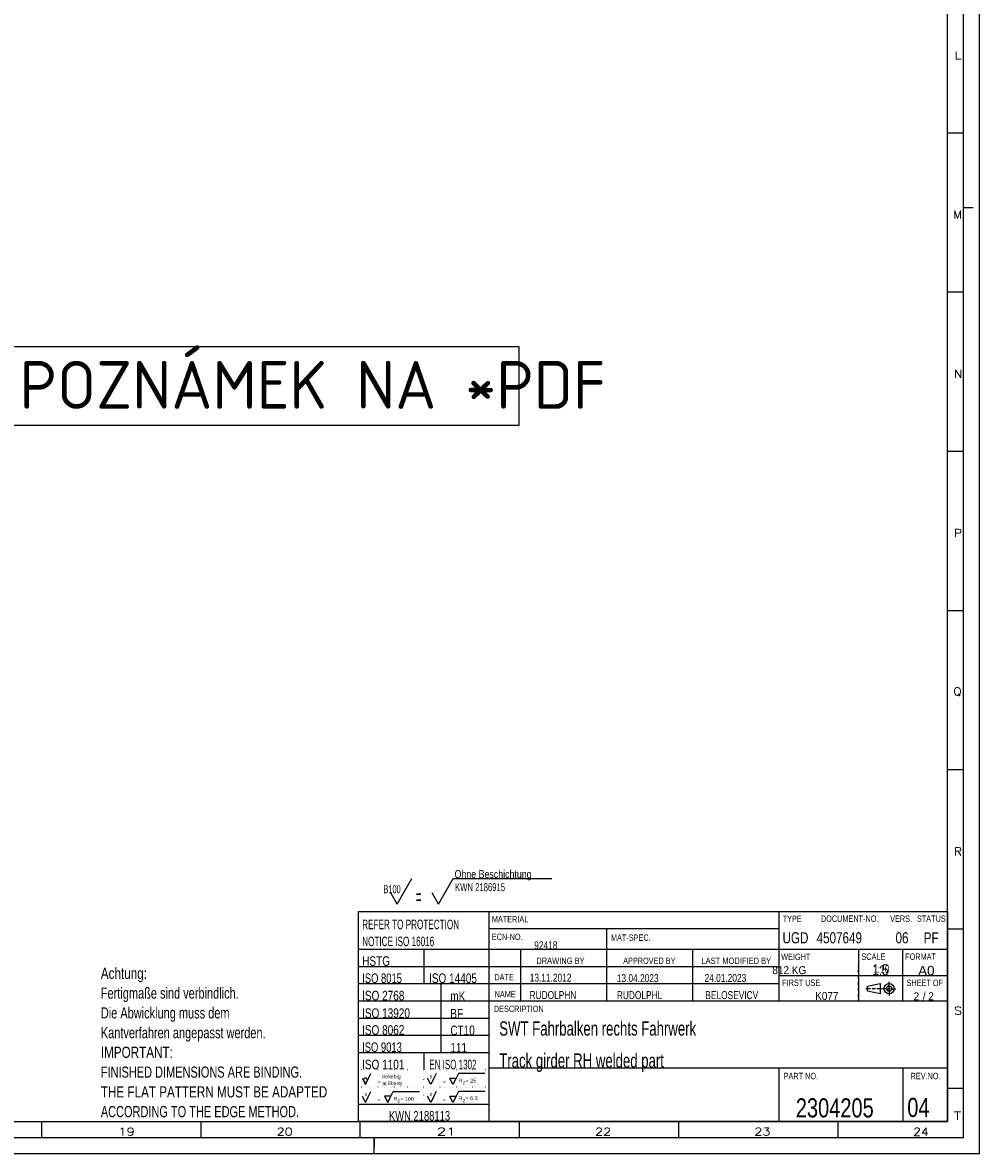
# Model space of a CAD drawing. Header units: millimetres. Extents: x 594 to 1189, y 0 to 841.
# Tile 2 of 16: x 889 to 1189, y 0 to 355. Entities that reach past the tile are written whole.
import ezdxf

# ---------------------------------------------------------------- set-up
doc = ezdxf.new("R2010")
doc.units = ezdxf.units.MM
doc.layers.add('201', color=7, linetype='Continuous')
doc.layers.add('Default', color=7, linetype='Continuous')
doc.styles.add('SEACAD_Arial', font='arial.ttf', dxfattribs={"width": 0.75})
doc.styles.add('SEACAD_simplex_shx', font='simplex.shx', dxfattribs={"width": 1.179})

msp = doc.modelspace()

# ---------------------------------------------------------------- linework, layer by layer
at = {"layer": '201', "color": 7, "linetype": 'Continuous'}
for p, q in [((1189, 0), (1189, 841)), ((1184, 5), (1184, 836)), ((1179, 10), (1179, 831)), ((1179, 320.5), (1184, 320.5)), ((1184, 297), (1187, 297)), ((1179, 270.5), (1184, 270.5)), ((1179, 220.5), (1184, 220.5)), ((1179, 170.5), (1184, 170.5)), ((1179, 120.5), (1184, 120.5)), ((1006.17, 78.29), (1010.79, 86.29)), ((1019.17, 78.29), (1023.79, 86.29)), ((1023.79, 86.29), (1054.71, 86.29)), ((1006.17, 78.29), (1004.15, 81.79)), ((1019.17, 78.29), (1017.15, 81.79)), ((994, 76), (1179, 76)), ((994, 10), (994, 76)), ((1035, 76), (1035, 10)), ((1126, 76), (1126, 47.8)), ((1179, 76), (1179, 10)), ((1126, 70.5), (1035, 70.5)), ((1072, 47.8), (1072, 70.5)), ((1179, 70.5), (1184, 70.5)), ((1035, 64), (994, 64)), ((994.51, 64), (994, 64)), ((1179, 64), (994, 64)), ((996.56, 64), (995.54, 64)), ((998.61, 64), (997.59, 64)), ((1000.66, 64), (999.64, 64)), ((1002.71, 64), (1001.69, 64)), ((1004.76, 64), (1003.74, 64)), ((1006.81, 64), (1005.79, 64)), ((1008.86, 64), (1007.84, 64)), ((1010.91, 64), (1009.89, 64)), ((1012.96, 64), (1011.94, 64)), ((1015.01, 64), (1013.99, 64)), ((1014.5, 64), (1014.5, 58.6)), ((1017.06, 64), (1016.04, 64)), ((1019.11, 64), (1018.09, 64)), ((1021.16, 64), (1020.14, 64)), ((1023.21, 64), (1022.19, 64)), ((1025.26, 64), (1024.24, 64)), ((1027.31, 64), (1026.29, 64)), ((1029.36, 64), (1028.34, 64)), ((1031.41, 64), (1030.39, 64)), ((1033.46, 64), (1032.44, 64)), ((1035, 64), (1034.49, 64)), ((1045, 47.8), (1045, 64)), ((1099, 47.8), (1099, 64)), ((1151, 64), (1151, 47.8)), ((1165, 47.8), (1165, 64)), ((994.51, 58.6), (994, 58.6)), ((1126, 58.6), (994, 58.6)), ((996.56, 58.6), (995.54, 58.6)), ((998.61, 58.6), (997.59, 58.6)), ((1000.66, 58.6), (999.64, 58.6)), ((1002.71, 58.6), (1001.69, 58.6)), ((1004.76, 58.6), (1003.74, 58.6)), ((1006.81, 58.6), (1005.79, 58.6)), ((1008.86, 58.6), (1007.84, 58.6)), ((1010.91, 58.6), (1009.89, 58.6)), ((1012.96, 58.6), (1011.94, 58.6)), ((1015.01, 58.6), (1013.99, 58.6)), ((1014.5, 58.6), (1014.5, 53.2)), ((1017.06, 58.6), (1016.04, 58.6)), ((1019.11, 58.6), (1018.09, 58.6)), ((1021.16, 58.6), (1020.14, 58.6)), ((1023.21, 58.6), (1022.19, 58.6)), ((1025.26, 58.6), (1024.24, 58.6)), ((1027.31, 58.6), (1026.29, 58.6)), ((1029.36, 58.6), (1028.34, 58.6)), ((1031.41, 58.6), (1030.39, 58.6)), ((1033.46, 58.6), (1032.44, 58.6)), ((1035, 58.6), (1034.49, 58.6)), ((1151, 58.53), (1151, 59)), ((1151, 56.67), (1151, 57.6)), ((1126, 55.9), (1179, 55.9)), ((1151, 54.8), (1151, 55.73)), ((1151, 52.93), (1151, 53.87)), ((1153.84, 52.52), (1157.84, 53.32)), ((1157.84, 53.32), (1157.84, 50.12)), ((1160.64, 52.72), (1160.64, 53.82)), ((994.51, 53.2), (994, 53.2)), ((1126, 53.2), (994, 53.2)), ((996.56, 53.2), (995.54, 53.2)), ((998.61, 53.2), (997.59, 53.2)), ((1000.66, 53.2), (999.64, 53.2)), ((1002.71, 53.2), (1001.69, 53.2)), ((1004.76, 53.2), (1003.74, 53.2)), ((1006.81, 53.2), (1005.79, 53.2)), ((1008.86, 53.2), (1007.84, 53.2)), ((1010.91, 53.2), (1009.89, 53.2)), ((1012.96, 53.2), (1011.94, 53.2)), ((1015.01, 53.2), (1013.99, 53.2)), ((1017.06, 53.2), (1016.04, 53.2)), ((1019.11, 53.2), (1018.09, 53.2)), ((1019.95, 31.6), (1019.95, 53.2)), ((1021.16, 53.2), (1020.14, 53.2)), ((1023.21, 53.2), (1022.19, 53.2)), ((1025.26, 53.2), (1024.24, 53.2)), ((1027.31, 53.2), (1026.29, 53.2)), ((1029.36, 53.2), (1028.34, 53.2)), ((1031.41, 53.2), (1030.39, 53.2)), ((1033.46, 53.2), (1032.44, 53.2)), ((1035, 53.2), (1034.49, 53.2)), ((1151, 51.07), (1151, 52)), ((1151, 49.2), (1151, 50.13)), ((1153.84, 50.92), (1153.84, 52.52)), ((1157.84, 50.12), (1153.84, 50.92)), ((1156.34, 51.72), (1155.34, 51.72)), ((1159.64, 51.72), (1158.54, 51.72)), ((1160.14, 51.72), (1161.14, 51.72)), ((1160.64, 51.22), (1160.64, 52.22)), ((1160.64, 50.72), (1160.64, 49.62)), ((1161.64, 51.72), (1162.74, 51.72)), ((1179, 47.8), (994, 47.8)), ((1151, 47.8), (1151, 48.27)), ((1035, 42.4), (994, 42.4)), ((1035, 37), (994, 37)), ((1035, 31.6), (994, 31.6)), ((1014.5, 31.6), (1014.5, 26.2)), ((995.04, 26.2), (995.01, 26.2)), ((996.06, 26.2), (996.04, 26.2)), ((996.2, 21.63), (997.95, 25.13)), ((997.09, 26.2), (997.06, 26.2)), ((998.11, 26.2), (998.09, 26.2)), ((999.14, 26.2), (999.11, 26.2)), ((1000.16, 26.2), (1000.14, 26.2)), ((1001.19, 26.2), (1001.16, 26.2)), ((1002.21, 26.2), (1002.19, 26.2)), ((1003.24, 26.2), (1003.21, 26.2)), ((1004.26, 26.2), (1004.24, 26.2)), ((1005.29, 26.2), (1005.26, 26.2)), ((1006.31, 26.2), (1006.29, 26.2)), ((1007.34, 26.2), (1007.31, 26.2)), ((1008.36, 26.2), (1008.34, 26.2)), ((1009.39, 26.2), (1009.36, 26.2)), ((1010.41, 26.2), (1010.39, 26.2)), ((1011.44, 26.2), (1011.41, 26.2)), ((1012.46, 26.2), (1012.44, 26.2)), ((1013.49, 26.2), (1013.46, 26.2)), ((1014.51, 26.2), (1014.49, 26.2)), ((1014.5, 25.2), (1014.5, 25.23)), ((1015.54, 26.2), (1015.51, 26.2)), ((1016.56, 26.2), (1016.54, 26.2)), ((1017.59, 26.2), (1017.56, 26.2)), ((1018.45, 25.13), (1017.7, 23.62)), ((1018.61, 26.2), (1018.59, 26.2)), ((1019.64, 26.2), (1019.61, 26.2)), ((1020.66, 26.2), (1020.64, 26.2)), ((1021.69, 26.2), (1021.66, 26.2)), ((1022.71, 26.2), (1022.69, 26.2)), ((1023.74, 26.2), (1023.71, 26.2)), ((1025.45, 25.13), (1024.7, 23.62)), ((1024.76, 26.2), (1024.74, 26.2)), ((1033.7, 25.13), (1025.45, 25.13)), ((1025.79, 26.2), (1025.76, 26.2)), ((1026.81, 26.2), (1026.79, 26.2)), ((1027.84, 26.2), (1027.81, 26.2)), ((1028.86, 26.2), (1028.84, 26.2)), ((1029.89, 26.2), (1029.86, 26.2)), ((1030.91, 26.2), (1030.89, 26.2)), ((1031.94, 26.2), (1031.91, 26.2)), ((1032.96, 26.2), (1032.94, 26.2)), ((1033.99, 26.2), (1033.96, 26.2)), ((1035, 26.2), (1034.99, 26.2)), ((1151, 26.8), (1035, 26.8)), ((1035, 26.8), (1035, 26.28)), ((1035, 25.23), (1035, 24.18)), ((1126, 26.8), (1126, 10)), ((1179, 26.8), (1151, 26.8)), ((1165, 26.8), (1165, 10)), ((995.2, 23.62), (996.2, 21.63)), ((1014.5, 24.22), (1014.5, 24.25)), ((1014.5, 23.24), (1014.5, 23.27)), ((1014.5, 22.26), (1014.5, 22.29)), ((1016.7, 21.63), (1015.7, 23.62)), ((1017.7, 23.62), (1016.7, 21.63)), ((1023.7, 21.63), (1022.7, 23.62)), ((1022.7, 23.62), (1024.7, 23.62)), ((1024.7, 23.62), (1023.7, 21.63)), ((1035, 23.12), (1035, 22.07)), ((995.04, 20.8), (995.01, 20.8)), ((995.2, 17.93), (996.2, 15.93)), ((996.06, 20.8), (996.04, 20.8)), ((996.2, 15.93), (997.2, 17.93)), ((997.09, 20.8), (997.06, 20.8)), ((997.2, 17.93), (997.95, 19.43)), ((998.11, 20.8), (998.09, 20.8)), ((999.14, 20.8), (999.11, 20.8)), ((1000.16, 20.8), (1000.14, 20.8)), ((1001.19, 20.8), (1001.16, 20.8)), ((1002.21, 20.8), (1002.19, 20.8)), ((1002.2, 17.93), (1003.2, 15.93)), ((1004.2, 17.93), (1002.2, 17.93)), ((1003.2, 15.93), (1004.2, 17.93)), ((1003.24, 20.8), (1003.21, 20.8)), ((1004.2, 17.93), (1004.95, 19.43)), ((1004.26, 20.8), (1004.24, 20.8)), ((1004.95, 19.43), (1013.2, 19.43)), ((1005.29, 20.8), (1005.26, 20.8)), ((1006.31, 20.8), (1006.29, 20.8)), ((1007.34, 20.8), (1007.31, 20.8)), ((1008.36, 20.8), (1008.34, 20.8)), ((1009.39, 20.8), (1009.36, 20.8)), ((1010.41, 20.8), (1010.39, 20.8)), ((1011.44, 20.8), (1011.41, 20.8)), ((1012.46, 20.8), (1012.44, 20.8)), ((1013.49, 20.8), (1013.46, 20.8)), ((1014.51, 20.8), (1014.49, 20.8)), ((1014.5, 21.28), (1014.5, 21.3)), ((1014.5, 20.3), (1014.5, 20.32)), ((1014.5, 19.31), (1014.5, 19.34)), ((1014.5, 18.33), (1014.5, 18.36)), ((1015.54, 20.8), (1015.51, 20.8)), ((1016.7, 15.93), (1015.7, 17.93)), ((1016.56, 20.8), (1016.54, 20.8)), ((1017.7, 17.93), (1016.7, 15.93)), ((1017.59, 20.8), (1017.56, 20.8)), ((1018.45, 19.43), (1017.7, 17.93)), ((1018.61, 20.8), (1018.59, 20.8)), ((1019.64, 20.8), (1019.61, 20.8)), ((1020.66, 20.8), (1020.64, 20.8)), ((1021.69, 20.8), (1021.66, 20.8)), ((1022.71, 20.8), (1022.69, 20.8)), ((1022.7, 17.93), (1024.7, 17.93)), ((1023.7, 15.93), (1022.7, 17.93)), ((1024.7, 17.93), (1023.7, 15.93)), ((1023.74, 20.8), (1023.71, 20.8)), ((1025.45, 19.43), (1024.7, 17.93)), ((1024.76, 20.8), (1024.74, 20.8)), ((1033.7, 19.43), (1025.45, 19.43)), ((1025.79, 20.8), (1025.76, 20.8)), ((1026.81, 20.8), (1026.79, 20.8)), ((1027.84, 20.8), (1027.81, 20.8)), ((1028.86, 20.8), (1028.84, 20.8)), ((1029.89, 20.8), (1029.86, 20.8)), ((1030.91, 20.8), (1030.89, 20.8)), ((1031.94, 20.8), (1031.91, 20.8)), ((1032.96, 20.8), (1032.94, 20.8)), ((1033.99, 20.8), (1033.96, 20.8)), ((1035, 20.8), (1034.99, 20.8)), ((1035, 21.02), (1035, 19.98)), ((1035, 18.93), (1035, 17.88)), ((1179, 20.5), (1184, 20.5)), ((1035, 15.4), (994, 15.4)), ((1014.5, 17.35), (1014.5, 17.38)), ((1014.5, 16.37), (1014.5, 16.4)), ((1014.5, 15.4), (1014.5, 15.41)), ((1035, 16.83), (1035, 15.78)), ((1035, 14.73), (1035, 13.68)), ((1035, 12.62), (1035, 11.58)), ((594.5, 10), (1179, 10)), ((894.5, 10), (894.5, 5)), ((944.5, 10), (944.5, 5)), ((1179, 10), (994, 10)), ((994.5, 10), (994.5, 5)), ((1035, 10.53), (1035, 10)), ((1044.5, 10), (1044.5, 5)), ((1094.5, 10), (1094.5, 5)), ((1144.5, 10), (1144.5, 5)), ((594.5, 5), (1184, 5)), ((999, 5), (999, 2)), ((999, 0), (999, 4.75)), ((594.5, 0), (1189, 0))]:
    msp.add_line(p, q, dxfattribs=at)
for radius in [1.6, 0.8]:
    msp.add_circle((1160.64, 51.72), radius, dxfattribs=at)
for start, end in [(0, 180), (180, 0)]:
    msp.add_arc((996.2, 23.01), 0.618, start, end, dxfattribs=at)
for points, knots in [([(1154.84, 51.72), (1153.84, 51.72), (1153.34, 51.72)], [0, 0, 0.666667, 1, 1]), ([(1158.34, 51.72), (1158.09, 51.72), (1156.84, 51.72)], [0, 0, 0.166685, 1, 1])]:
    msp.add_open_spline(points, degree=1, knots=knots, dxfattribs=at)
at = {"layer": 'Default', "color": 7, "linetype": 'Continuous'}
msp.add_lwpolyline([(749.59, 253.25), (749.59, 228.71), (1044.48, 228.71), (1044.48, 253.25), (749.59, 253.25)], dxfattribs=at)

# ---------------------------------------------------------------- texts
at = {"layer": '201', "attachment_point": 7}
for s, insert, char_height, width, style in [('{\\fsimplex|b0||i0||c0|p34;\\C7;\\H2.5;\\W1.292;L}', (1181.11, 343.56), 2.5, 6.5095, 'SEACAD_simplex_shx'), ('{\\fsimplex|b0||i0||c0|p34;\\C7;\\H2.5;\\W1.033;M}', (1180.83, 293.56), 2.5, 6.9812, 'SEACAD_simplex_shx'), ('{\\fsimplex|b0||i0||c0|p34;\\C7;\\H2.5;\\W1.148;N}', (1180.97, 243.56), 2.5, 7.0283, 'SEACAD_simplex_shx'), ('{\\fsimplex|b0||i0||c0|p34;\\C7;\\H2.5;\\W1.148;P}', (1180.97, 193.56), 2.5, 6.8868, 'SEACAD_simplex_shx'), ('{\\fsimplex|b0||i0||c0|p34;\\C7;\\H2.5;\\W1.088;Q}', (1180.83, 143.56), 2.5, 6.8868, 'SEACAD_simplex_shx'), ('{\\fsimplex|b0||i0||c0|p34;\\C7;\\H2.5;\\W1.148;R}', (1180.97, 93.56), 2.5, 6.8868, 'SEACAD_simplex_shx'), ('{\\fArial|b0||i0||c0|p34;\\C7;\\H2.5;\\W0.794;Ohne Beschichtung}', (1024.19, 85.69), 2.5, 30.5978, 'SEACAD_Arial'), ('{\\fArial|b0||i0||c0|p34;\\C7;\\H2.5;\\W0.664;B100}', (1001.87, 81.66), 2.5, 8.2065, 'SEACAD_Arial'), ('{\\fArial|b0||i0||c0|p34;\\C7;\\H2.5;\\W0.692;KWN 2186915}', (1024.34, 82.31), 2.5, 22.9891, 'SEACAD_Arial'), ('{\\fArial|b0||i0||c0|p34;\\C7;\\H5.;\\W0.417;=}', (1012.09, 78.06), 5, 4.0217, 'SEACAD_Arial'), ('{\\fArial|b0||i0||c0|p34;\\C7;\\H2.;\\W0.75;TYPE}', (1127.24, 72.68), 2, 7.3044, 'SEACAD_Arial'), ('{\\fArial|b0||i0||c0|p34;\\C7;\\H2.;\\W0.75;DOCUMENT-NO.}', (1139.24, 72.68), 2, 21.9565, 'SEACAD_Arial'), ('{\\fArial|b0||i0||c0|p34;\\C7;\\H2.;\\W0.75;VERS.}', (1160.98, 72.68), 2, 8.3913, 'SEACAD_Arial'), ('{\\fArial|b0||i0||c0|p34;\\C7;\\H2.;\\W0.75;STATUS}', (1169.39, 72.68), 2, 11.087, 'SEACAD_Arial'), ('{\\fArial|b0||i0||c0|p34;\\C7;\\H3.;\\W0.611;REFER TO PROTECTION}', (995.19, 70.36), 3, 49.8913, 'SEACAD_Arial'), ('{\\fArial|b0||i0||c0|p34;\\C7;\\H2.;\\W0.75;MATERIAL}', (1035.9, 72.56), 2, 14, 'SEACAD_Arial'), ('{\\fArial|b0||i0||c0|p34;\\C7;\\H3.;\\W0.611;NOTICE ISO 16016}', (995.19, 65.03), 3, 37.1739, 'SEACAD_Arial'), ('{\\fArial|b0||i0||c0|p34;\\C7;\\H2.;\\W0.75;ECN-NO.}', (1035.9, 66.96), 2, 11.7391, 'SEACAD_Arial'), ('{\\fArial|b0||i0||c0|p34;\\C7;\\H2.;\\W0.75;MAT-SPEC.}', (1073.32, 66.71), 2, 15.2174, 'SEACAD_Arial'), ('{\\fArial|b0||i0||c0|p34;\\C7;\\H3.5;\\W0.75;UGD}', (1127.18, 65.91), 3.5, 10.8044, 'SEACAD_Arial'), ('{\\fArial|b0||i0||c0|p34;\\C7;\\H3.5;\\W0.75;4507649}', (1137.87, 65.91), 3.5, 19.1739, 'SEACAD_Arial'), ('{\\fArial|b0||i0||c0|p34;\\C7;\\H3.5;\\W0.75;06}', (1162.67, 65.91), 3.5, 5.4783, 'SEACAD_Arial'), ('{\\fArial|b0||i0||c0|p34;\\C7;\\H3.5;\\W0.75;PF}', (1171.52, 65.91), 3.5, 6.2391, 'SEACAD_Arial'), ('{\\fArial|b0||i0||c0|p34;\\C7;\\H2.5;\\W0.75;92418}', (1049.22, 64.06), 2.5, 9.7826, 'SEACAD_Arial'), ('{\\fArial|b0||i0||c0|p34;\\C7;\\H3.;\\W0.75;HSTG}', (995.19, 58.86), 3, 11.6739, 'SEACAD_Arial'), ('{\\fArial|b0||i0||c0|p34;\\C7;\\H2.;\\W0.705;DRAWING BY}', (1049.85, 59.45), 2, 18.087, 'SEACAD_Arial'), ('{\\fArial|b0||i0||c0|p34;\\C7;\\H2.;\\W0.75;APPROVED BY}', (1077.15, 59.45), 2, 20, 'SEACAD_Arial'), ('{\\fArial|b0||i0||c0|p34;\\C7;\\H2.;\\W0.705;LAST MODIFIED BY}', (1101.73, 59.45), 2, 25.9131, 'SEACAD_Arial'), ('{\\fArial|b0||i0||c0|p34;\\C7;\\H2.;\\W0.75;WEIGHT}', (1126.77, 60.69), 2, 11.3478, 'SEACAD_Arial'), ('{\\fArial|b0||i0||c0|p34;\\C7;\\H2.;\\W0.75;SCALE}', (1151.96, 60.75), 2, 9.1739, 'SEACAD_Arial'), ('{\\fArial|b0||i0||c0|p34;\\C7;\\H2.;\\W0.75;FORMAT}', (1165.71, 60.75), 2, 11.7826, 'SEACAD_Arial'), ('{\\fArial|b0||i0||c0|p34;\\C7;\\H3.5;\\W0.75;Achtung:}', (913.12, 53.74), 3.5, 19.4022, 'SEACAD_Arial'), ('{\\fArial|b0||i0||c0|p34;\\C7;\\H2.5;\\W0.9;812 KG}', (1123.98, 56.25), 2.5, 11.9022, 'SEACAD_Arial'), ('{\\fArial|b0||i0||c0|p34;\\C7;\\H3.5;\\W0.75;1:5}', (1155.41, 55.86), 3.5, 6.8478, 'SEACAD_Arial'), ('{\\fArial|b0||i0||c0|p34;\\C7;\\H2.5;\\W0.75;1:10}', (1155.68, 56.57), 2.5, 6.8478, 'SEACAD_Arial'), ('{\\fArial|b0||i0||c0|p34;\\C7;\\H3.;\\W0.705;ISO 8015}', (995.19, 53.46), 3, 17.8044, 'SEACAD_Arial'), ('{\\fArial|b0||i0||c0|p34;\\C7;\\H3.;\\W0.75;ISO 14405}', (1016.19, 53.46), 3, 20.1522, 'SEACAD_Arial'), ('{\\fArial|b0||i0||c0|p34;\\C7;\\H2.;\\W0.75;DATE}', (1036.69, 54.33), 2, 7.4783, 'SEACAD_Arial'), ('{\\fArial|b0||i0||c0|p34;\\C7;\\H2.5;\\W0.75;13.11.2012}', (1047.79, 53.88), 2.5, 17.6087, 'SEACAD_Arial'), ('{\\fArial|b0||i0||c0|p34;\\C7;\\H2.5;\\W0.75;13.04.2023}', (1075.16, 53.74), 2.5, 17.6087, 'SEACAD_Arial'), ('{\\fArial|b0||i0||c0|p34;\\C7;\\H2.5;\\W0.75;24.01.2023}', (1102.69, 53.8), 2.5, 17.6087, 'SEACAD_Arial'), ('{\\fArial|b0||i0||c0|p34;\\C7;\\H2.;\\W0.75;FIRST USE}', (1127.07, 52.57), 2, 14.6087, 'SEACAD_Arial'), ('{\\fArial|b0||i0||c0|p34;\\C7;\\H2.;\\W0.75;SHEET OF}', (1166.12, 52.52), 2, 14, 'SEACAD_Arial'), ('{\\fArial|b0||i0||c0|p34;\\C7;\\H3.5;\\W0.705;Fertigmaße sind verbindlich.}', (913.12, 47.53), 3.5, 61.6304, 'SEACAD_Arial'), ('{\\fArial|b0||i0||c0|p34;\\C7;\\H3.;\\W0.75;ISO 2768 }', (995.16, 48.01), 3, 18.9783, 'SEACAD_Arial'), ('{\\fArial|b0||i0||c0|p34;\\C7;\\H3.;\\W0.75;mK}', (1022.87, 47.89), 3, 6.3913, 'SEACAD_Arial'), ('{\\fArial|b0||i0||c0|p34;\\C7;\\H2.;\\W0.75;NAME}', (1036.79, 48.97), 2, 8.0435, 'SEACAD_Arial'), ('{\\fArial|b0||i0||c0|p34;\\C7;\\H2.5;\\W0.75;RUDOLPHN}', (1047.75, 48.44), 2.5, 19.5109, 'SEACAD_Arial'), ('{\\fArial|b0||i0||c0|p34;\\C7;\\H2.5;\\W0.75;RUDOLPHL}', (1075.16, 48.41), 2.5, 18.9674, 'SEACAD_Arial'), ('{\\fArial|b0||i0||c0|p34;\\C7;\\H2.5;\\W0.75;BELOSEVICV}', (1102.95, 48.41), 2.5, 22.1739, 'SEACAD_Arial'), ('{\\fArial|b0||i0||c0|p34;\\C7;\\H2.5;\\W0.9;K077}', (1137.42, 48.14), 2.5, 8.2065, 'SEACAD_Arial'), ('{\\fArial|b0||i0||c0|p34;\\C7;\\H2.5;\\W0.9;2}', (1168.35, 48.07), 2.5, 1.9565, 'SEACAD_Arial'), ('{\\fArial|b0||i0||c0|p34;\\C7;\\H2.5;\\W0.9; / 2}', (1170.34, 48.07), 2.5, 4.8913, 'SEACAD_Arial'), ('{\\fArial|b0||i0||c0|p34;\\C7;\\H2.;\\W0.75;DESCRIPTION}', (1036.55, 44.36), 2, 19.087, 'SEACAD_Arial'), ('{\\fArial|b0||i0||c0|p34;\\C7;\\H3.5;\\W0.705;Die Abwicklung muss dem}', (913.12, 41.31), 3.5, 57.75, 'SEACAD_Arial'), ('{\\fArial|b0||i0||c0|p34;\\C7;\\H3.;\\W0.75;ISO 13920}', (995.16, 42.51), 3, 20.1522, 'SEACAD_Arial'), ('{\\fArial|b0||i0||c0|p34;\\C7;\\H3.;\\W0.75;BF}', (1022.87, 42.39), 3, 5.3478, 'SEACAD_Arial'), ('{\\fsimplex|b0||i0||c0|p34;\\C7;\\H2.5;\\W1.216;S}', (1180.97, 43.57), 2.5, 6.8056, 'SEACAD_simplex_shx'), ('{\\fArial|b0||i0||c0|p34;\\C7;\\H3.;\\W0.75;ISO 8062}', (995.16, 37.21), 3, 17.8044, 'SEACAD_Arial'), ('{\\fArial|b0||i0||c0|p34;\\C7;\\H3.;\\W0.75;CT10}', (1022.87, 37.09), 3, 10.3044, 'SEACAD_Arial'), ('{\\fArial|b0||i0||c0|p34;\\C7;\\H4.5;\\W0.658;SWT Fahrbalken rechts Fahrwerk}', (1038.23, 36.91), 4.5, 94.6957, 'SEACAD_Arial'), ('{\\fArial|b0||i0||c0|p34;\\C7;\\H3.5;\\W0.705;Kantverfahren angepasst werden.}', (913.12, 35.1), 3.5, 73.8044, 'SEACAD_Arial'), ('{\\fArial|b0||i0||c0|p34;\\C7;\\H3.5;\\W0.75;IMPORTANT:}', (913.12, 29.95), 3.5, 30.2065, 'SEACAD_Arial'), ('{\\fArial|b0||i0||c0|p34;\\C7;\\H3.;\\W0.705;ISO 9013}', (995.16, 31.81), 3, 17.8044, 'SEACAD_Arial'), ('{\\fArial|b0||i0||c0|p34;\\C7;\\H3.;\\W0.75;111}', (1022.87, 31.69), 3, 7.0435, 'SEACAD_Arial'), ('{\\fArial|b0||i0||c0|p34;\\C7;\\H3.;\\W0.75;ISO 1101}', (995.16, 26.38), 3, 17.8044, 'SEACAD_Arial'), ('{\\fArial|b0||i0||c0|p34;\\C7;\\H3.;\\W0.6;EN ISO 1302}', (1016.27, 26.38), 3, 24.7826, 'SEACAD_Arial'), ('{\\fArial|b0||i0||c0|p34;\\C7;\\H4.5;\\W0.658;Track girder RH welded part}', (1038.23, 25.54), 4.5, 78.8478, 'SEACAD_Arial'), ('{\\fArial|b0||i0||c0|p34;\\C7;\\H3.5;\\W0.705;FINISHED DIMENSIONS ARE BINDING.}', (913.12, 23.73), 3.5, 89.4783, 'SEACAD_Arial'), ('{\\fArial|b0||i0||c0|p34;\\C7;\\H2.;\\W0.75;PART NO.}', (1127.53, 23.27), 2, 13.2174, 'SEACAD_Arial'), ('{\\fArial|b0||i0||c0|p34;\\C7;\\H2.;\\W0.75;REV.NO.}', (1167.4, 23.27), 2, 11.4783, 'SEACAD_Arial'), ('{\\fArial|b0||i0||c0|p34;\\C7;\\H3.5;\\W0.75;THE FLAT PATTERN MUST BE ADAPTED }', (913.12, 17.52), 3.5, 96.4783, 'SEACAD_Arial'), ('{\\fArial|b0||i0||c0|p34;\\C7;\\H3.5;\\W0.705;ACCORDING TO THE EDGE METHOD.}', (913.12, 11.31), 3.5, 88.2609, 'SEACAD_Arial'), ('{\\fArial|b0||i0||c0|p34;\\C7;\\H6.;\\W0.75;2304205}', (1131.35, 11.21), 6, 32.8696, 'SEACAD_Arial'), ('{\\fArial|b0||i0||c0|p34;\\C7;\\H6.;\\W0.75;04}', (1166.36, 11.35), 6, 22.6426, 'SEACAD_Arial'), ('{\\fArial|b0||i0||c0|p34;\\C7;\\H3.;\\W0.705;KWN 2188113}', (1003.58, 10.26), 3, 27.587, 'SEACAD_Arial'), ('{\\fsimplex|b0||i0||c0|p34;\\C7;\\H2.5;\\W1.378;T}', (1180.97, 10.57), 2.5, 6.8519, 'SEACAD_simplex_shx'), ('{\\fsimplex|b0||i0||c0|p34;\\C7;\\H2.5;\\W1.212;19}', (918.6, 5.57), 2.5, 8.9352, 'SEACAD_simplex_shx'), ('{\\fsimplex|b0||i0||c0|p34;\\C7;\\H2.5;\\W1.179;20}', (968.32, 5.57), 2.5, 9.3056, 'SEACAD_simplex_shx'), ('{\\fsimplex|b0||i0||c0|p34;\\C7;\\H2.5;\\W1.407;21}', (1018.6, 5.57), 2.5, 9.676, 'SEACAD_simplex_shx'), ('{\\fsimplex|b0||i0||c0|p34;\\C7;\\H2.5;\\W1.179;22}', (1068.32, 5.57), 2.5, 9.3056, 'SEACAD_simplex_shx'), ('{\\fsimplex|b0||i0||c0|p34;\\C7;\\H2.5;\\W1.179;23}', (1118.32, 5.57), 2.5, 9.3056, 'SEACAD_simplex_shx'), ('{\\fsimplex|b0||i0||c0|p34;\\C7;\\H2.5;\\W1.148;24}', (1168.19, 5.56), 2.5, 9.3868, 'SEACAD_simplex_shx')]:
    msp.add_mtext(s, dxfattribs=dict(at, insert=insert, char_height=char_height, width=width, style=style))
for s, insert, char_height, width in [('{\\fArial|b0||i0||c0|p34;\\C7;\\H3.;\\W1.;A0}', (1169.78, 55.85), 3, 5.1522), ('{\\fArial|b0||i0||c0|p34;\\C7;\\H1.2;\\W1.;=}', (1000.01, 21.82), 1.2, 0.9652), ('{\\fArial|b0||i0||c0|p34;\\C7;\\H1.2;\\W1.;at liberty}', (1001.51, 21.06), 1.2, 6.3131), ('{\\fArial|b0||i0||c0|p34;\\C7;\\H1.2;\\W1.;beliebig}', (1001.51, 23.19), 1.2, 5.7913), ('{\\fArial|b0||i0||c0|p34;\\C7;\\H1.2;\\W1.;y}', (1016.4, 23.36), 1.2, 0.8087), ('{\\fArial|b0||i0||c0|p34;\\C7;\\H1.2;\\W1.;=}', (1020.51, 21.82), 1.2, 0.9652), ('{\\fArial|b0||i0||c0|p34;\\C7;\\H1.2;\\W1.;R  = 25}', (1025.51, 22.22), 1.2, 5.4522), ('{\\fArial|b0||i0||c0|p34;\\C7;\\H1.2;\\W1.;z}', (1026.77, 21.72), 1.2, 0.8087), ('{\\fArial|b0||i0||c0|p34;\\C7;\\H1.2;\\W1.;x}', (995.9, 18.02), 1.2, 0.8087), ('{\\fArial|b0||i0||c0|p34;\\C7;\\H1.2;\\W1.;z}', (1016.4, 18.02), 1.2, 0.8087), ('{\\fArial|b0||i0||c0|p34;\\C7;\\H1.2;\\W1.;=}', (1000.01, 16.12), 1.2, 0.9652), ('{\\fArial|b0||i0||c0|p34;\\C7;\\H1.2;\\W1.;R  = 100}', (1005.01, 16.52), 1.2, 6.3913), ('{\\fArial|b0||i0||c0|p34;\\C7;\\H1.2;\\W1.;z}', (1006.27, 16.02), 1.2, 0.8087), ('{\\fArial|b0||i0||c0|p34;\\C7;\\H1.2;\\W1.;=}', (1020.51, 16.12), 1.2, 0.9652), ('{\\fArial|b0||i0||c0|p34;\\C7;\\H1.2;\\W1.;R  = 6,3}', (1025.51, 16.52), 1.2, 5.9218), ('{\\fArial|b0||i0||c0|p34;\\C7;\\H1.2;\\W1.;z}', (1026.77, 16.02), 1.2, 0.8087)]:
    msp.add_mtext(s, dxfattribs=dict(at, insert=insert, char_height=char_height, width=width))
at = {"layer": 'Default', "insert": (749.59, 248.82), "char_height": 15, "width": 324.375, "attachment_point": 1}
msp.add_mtext('{\\fSolid Edge ISO CE|b0||i0||c0|p34;\\C7;\\H15.;\\W1.;DODÁVAT DLE POZNÁMEK NA *PDF VÝKRESE}', dxfattribs=at)

doc.saveas('drawing.dxf')
